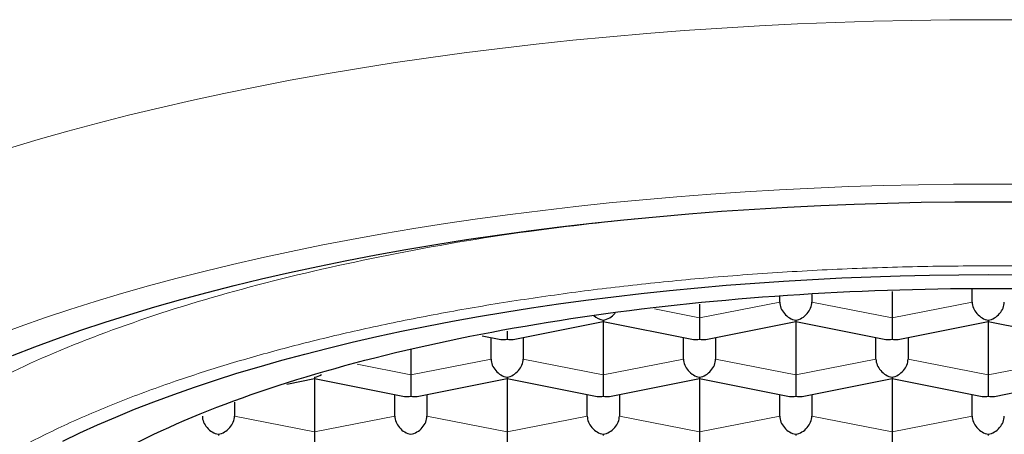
# Model space of a CAD drawing. Header units: millimetres. Extents: x 8 to 706, y 12 to 649.
# Tile 33 of 41: x 325.28 to 332.95, y 590.5 to 593.73. Entities that reach past the tile are written whole.
import ezdxf

# ---------------------------------------------------------------- set-up
doc = ezdxf.new("R2010")
doc.units = ezdxf.units.MM

msp = doc.modelspace()

# ---------------------------------------------------------------- linework, layer by layer
at = {"color": 7, "linetype": 'Continuous', "lineweight": 30}
for p, q in [((332.7041, 591.5273), (332.7041, 591.6294)), ((331.2041, 591.5273), (331.2041, 591.5748)), ((331.4541, 591.5873), (331.4541, 591.5273)), ((332.0791, 591.6084), (332.0791, 591.4039)), ((330.5791, 591.5099), (330.5791, 591.4039)), ((330.5791, 591.4039), (330.5791, 591.2371)), ((332.0791, 591.4039), (332.0791, 591.2371)), ((329.1275, 591.2367), (329.8291, 591.3752)), ((329.8291, 591.3852), (329.8291, 591.3752)), ((329.8291, 591.3752), (330.5307, 591.2367)), ((329.8291, 591.3752), (329.8291, 590.9596)), ((330.6275, 591.2367), (331.3291, 591.3752)), ((331.3291, 591.3852), (331.3291, 591.3752)), ((331.3291, 591.3752), (332.0307, 591.2367)), ((331.3291, 591.3752), (331.3291, 590.9596)), ((332.1275, 591.2367), (332.8291, 591.3752)), ((332.8291, 591.3852), (332.8291, 591.3752)), ((332.8291, 591.3752), (333.5307, 591.2367)), ((332.8291, 591.3752), (332.8291, 590.9596)), ((328.8859, 591.2653), (329.0307, 591.2367)), ((328.9541, 591.083), (328.9541, 591.2518)), ((329.0791, 591.3003), (329.0791, 591.2371)), ((329.2041, 591.2518), (329.2041, 591.083)), ((330.4541, 591.083), (330.4541, 591.2518)), ((330.7041, 591.2518), (330.7041, 591.083)), ((331.9541, 591.083), (331.9541, 591.2518)), ((332.2041, 591.2518), (332.2041, 591.083)), ((328.3291, 591.1594), (328.3291, 590.9596)), ((327.3632, 590.8883), (327.5791, 590.9309)), ((327.5791, 590.9409), (327.5791, 590.9309)), ((327.5791, 590.9309), (328.2807, 590.7924)), ((327.5791, 590.9309), (327.5791, 590.5153)), ((328.3291, 590.9596), (328.3291, 590.7928)), ((328.3775, 590.7924), (329.0791, 590.9309)), ((329.0791, 590.9409), (329.0791, 590.9309)), ((329.0791, 590.9309), (329.7807, 590.7924)), ((329.0791, 590.9309), (329.0791, 590.5153)), ((329.8291, 590.9596), (329.8291, 590.7928)), ((329.8775, 590.7924), (330.5791, 590.9309)), ((330.5791, 590.9409), (330.5791, 590.9309)), ((330.5791, 590.9309), (331.2807, 590.7924)), ((330.5791, 590.9309), (330.5791, 590.5153)), ((331.3291, 590.9596), (331.3291, 590.7928)), ((331.3775, 590.7924), (332.0791, 590.9309)), ((332.0791, 590.9409), (332.0791, 590.9309)), ((332.0791, 590.9309), (332.7807, 590.7924)), ((332.0791, 590.9309), (332.0791, 590.5153)), ((332.8291, 590.9596), (332.8291, 590.7928)), ((332.8775, 590.7924), (333.5791, 590.9309)), ((328.2041, 590.6387), (328.2041, 590.8075)), ((328.4541, 590.8075), (328.4541, 590.6387)), ((329.7041, 590.6387), (329.7041, 590.8075)), ((329.9541, 590.8075), (329.9541, 590.6387)), ((331.2041, 590.6387), (331.2041, 590.8075)), ((331.4541, 590.8075), (331.4541, 590.6387)), ((332.7041, 590.6387), (332.7041, 590.8075)), ((326.9541, 590.7462), (326.9541, 590.6387)), ((326.8291, 590.4966), (326.8291, 590.4867)), ((327.5791, 590.5153), (327.5791, 590.3485)), ((329.0791, 590.5153), (329.0791, 590.3485)), ((329.8291, 590.4966), (329.8291, 590.4867)), ((330.5791, 590.5153), (330.5791, 590.3485)), ((331.3291, 590.4966), (331.3291, 590.4867)), ((332.0791, 590.5153), (332.0791, 590.3485)), ((332.8291, 590.4966), (332.8291, 590.4867))]:
    msp.add_line(p, q, dxfattribs=at)
at = {"color": 8, "linetype": 'Continuous', "lineweight": 0}
for p, q in [((330.2272, 591.4734), (330.5791, 591.4039)), ((330.5791, 591.4039), (331.2041, 591.5273)), ((331.4541, 591.5273), (332.0791, 591.4039)), ((332.0791, 591.4039), (332.7041, 591.5273)), ((327.9112, 591.0421), (328.3291, 590.9596)), ((328.3291, 590.9596), (328.9541, 591.083)), ((329.2041, 591.083), (329.8291, 590.9596)), ((329.8291, 590.9596), (330.4541, 591.083)), ((330.7041, 591.083), (331.3291, 590.9596)), ((331.3291, 590.9596), (331.9541, 591.083)), ((332.2041, 591.083), (332.8291, 590.9596)), ((332.8291, 590.9596), (333.4541, 591.083)), ((326.9541, 590.6387), (327.5791, 590.5153)), ((327.5791, 590.5153), (328.2041, 590.6387)), ((328.4541, 590.6387), (329.0791, 590.5153)), ((329.0791, 590.5153), (329.7041, 590.6387)), ((329.9541, 590.6387), (330.5791, 590.5153)), ((330.5791, 590.5153), (331.2041, 590.6387)), ((331.4541, 590.6387), (332.0791, 590.5153)), ((332.0791, 590.5153), (332.7041, 590.6387))]:
    msp.add_line(p, q, dxfattribs=at)
at = {"color": 8, "linetype": 'Continuous', "lineweight": 0, "flags": 128}
for points in [[(325.201, 592.7262), (325.4254, 592.7935), (325.6549, 592.8588), (325.8892, 592.9219), (326.1284, 592.983), (326.3721, 593.0419), (326.6202, 593.0986), (326.8726, 593.1531), (327.1291, 593.2053), (327.3895, 593.2552), (327.6536, 593.3027), (327.9213, 593.3478), (328.1923, 593.3906), (328.4665, 593.4309), (328.7437, 593.4687), (329.0237, 593.504), (329.3063, 593.5368), (329.5913, 593.5671), (329.8786, 593.5948), (330.1678, 593.6199), (330.4589, 593.6425), (330.7516, 593.6624), (331.0458, 593.6797), (331.3411, 593.6943), (331.6375, 593.7063), (331.9347, 593.7157), (332.2325, 593.7223), (332.5307, 593.7263), (332.8291, 593.7277), (333.1275, 593.7263)], [(333.1013, 592.4447), (332.8291, 592.446), (332.5569, 592.4447), (332.2848, 592.4411), (332.0131, 592.435), (331.742, 592.4265), (331.4716, 592.4155), (331.2022, 592.4022), (330.9339, 592.3864), (330.6668, 592.3682), (330.4013, 592.3477), (330.1374, 592.3248), (329.8753, 592.2995), (329.6153, 592.2719), (329.3575, 592.2419), (329.1021, 592.2097), (328.8492, 592.1752), (328.599, 592.1384), (328.3518, 592.0995), (328.1076, 592.0583), (327.8667, 592.0149), (327.6291, 591.9694), (327.3951, 591.9218), (327.1649, 591.8721), (326.9385, 591.8204), (326.7161, 591.7666), (326.498, 591.7109), (326.2842, 591.6533), (326.0748, 591.5937), (325.8701, 591.5323), (325.6702, 591.4691), (325.4752, 591.4041), (325.2852, 591.3374), (325.1004, 591.2691)]]:
    msp.add_lwpolyline(points, dxfattribs=at)
at = {"color": 7, "linetype": 'Continuous', "lineweight": 30, "flags": 128}
for points in [[(325.225, 591.1102), (325.3977, 591.1775), (325.5754, 591.2433), (325.758, 591.3074), (325.9456, 591.3699), (326.1378, 591.4307), (326.3346, 591.4897), (326.5359, 591.5469), (326.7415, 591.6024), (326.9513, 591.6559), (327.165, 591.7076), (327.3827, 591.7574), (327.6041, 591.8052), (327.8291, 591.8509), (328.0575, 591.8947), (328.2892, 591.9364), (328.524, 591.976), (328.7617, 592.0135), (329.0023, 592.0488), (329.2454, 592.082), (329.491, 592.113), (329.7389, 592.1418), (329.989, 592.1683), (330.2409, 592.1926), (330.4947, 592.2146), (330.75, 592.2344), (331.0067, 592.2519), (331.2648, 592.267), (331.5238, 592.2799), (331.7838, 592.2904), (332.0445, 592.2986), (332.3057, 592.3045), (332.5673, 592.308), (332.8291, 592.3092), (333.0909, 592.308)], [(325.618, 590.4431), (325.7502, 590.507), (325.8873, 590.5698), (326.0291, 590.6313), (326.1756, 590.6916), (326.3266, 590.7505), (326.4821, 590.808), (326.6419, 590.8641), (326.806, 590.9188), (326.9742, 590.972), (327.1464, 591.0236), (327.3226, 591.0737), (327.5024, 591.1222), (327.686, 591.1691), (327.873, 591.2143), (328.0635, 591.2579), (328.2572, 591.2997), (328.4541, 591.3397), (328.654, 591.378), (328.8567, 591.4145), (329.0621, 591.4491), (329.2702, 591.4819), (329.4806, 591.5129), (329.6934, 591.5419), (329.9083, 591.569), (330.1252, 591.5942), (330.344, 591.6174), (330.5644, 591.6387), (330.7865, 591.658), (331.0099, 591.6753), (331.2345, 591.6906), (331.4603, 591.7038), (331.687, 591.7151), (331.9145, 591.7243), (332.1426, 591.7314), (332.3712, 591.7366), (332.6001, 591.7396), (332.8291, 591.7407), (333.0582, 591.7396)]]:
    msp.add_lwpolyline(points, dxfattribs=at)
at = {"color": 7, "linetype": 'Continuous', "lineweight": 30}
for centre, major_axis, start_param, end_param in [((331.3291, 591.5027), (0.1041, -0.0856), 3.728059, 5.298856), ((331.3291, 591.5027), (0.1041, 0.0856), 4.125922, 5.696719), ((332.8291, 591.5027), (0.1041, -0.0856), 3.728059, 5.298856), ((332.8291, 591.5027), (0.1041, 0.0856), 4.125922, 5.696719), ((329.8291, 591.5027), (0.1041, -0.0856), 4.653958, 5.298856), ((329.8291, 591.5027), (0.1041, 0.0856), 4.125922, 4.948341), ((329.0791, 591.3546), (0.1041, 0.0856), 3.728059, 4.125922), ((329.0791, 591.3546), (0.1041, -0.0856), 5.298856, 5.696719), ((330.5791, 591.3546), (0.1041, 0.0856), 3.728059, 4.125922), ((330.5791, 591.3546), (0.1041, -0.0856), 5.298856, 5.696719), ((332.0791, 591.3546), (0.1041, 0.0856), 3.728059, 4.125922), ((332.0791, 591.3546), (0.1041, -0.0856), 5.298856, 5.696719), ((329.0791, 591.0584), (0.1041, -0.0856), 3.728059, 5.298856), ((329.0791, 591.0584), (0.1041, 0.0856), 4.125922, 5.696719), ((330.5791, 591.0584), (0.1041, -0.0856), 3.728059, 5.298856), ((330.5791, 591.0584), (0.1041, 0.0856), 4.125922, 5.696719), ((332.0791, 591.0584), (0.1041, -0.0856), 3.728059, 5.298856), ((332.0791, 591.0584), (0.1041, 0.0856), 4.125922, 5.696719), ((327.5791, 591.0584), (0.1041, 0.0856), 4.125922, 4.575672), ((328.3291, 590.9103), (0.1041, 0.0856), 3.728059, 4.125922), ((328.3291, 590.9103), (0.1041, -0.0856), 5.298856, 5.696719), ((329.8291, 590.9103), (0.1041, 0.0856), 3.728059, 4.125922), ((329.8291, 590.9103), (0.1041, -0.0856), 5.298856, 5.696719), ((331.3291, 590.9103), (0.1041, 0.0856), 3.728059, 4.125922), ((331.3291, 590.9103), (0.1041, -0.0856), 5.298856, 5.696719), ((332.8291, 590.9103), (0.1041, 0.0856), 3.728059, 4.125922), ((332.8291, 590.9103), (0.1041, -0.0856), 5.298856, 5.696719), ((326.8291, 590.6141), (0.1041, -0.0856), 3.728057, 5.298856), ((326.8291, 590.6141), (0.1041, 0.0856), 4.125922, 5.696719), ((328.3291, 590.6141), (0.1041, -0.0856), 3.728059, 5.298856), ((328.3291, 590.6141), (0.1041, 0.0856), 4.125922, 5.696719), ((329.8291, 590.6141), (0.1041, -0.0856), 3.728059, 5.298856), ((329.8291, 590.6141), (0.1041, 0.0856), 4.125922, 5.696719), ((331.3291, 590.6141), (0.1041, -0.0856), 3.728059, 5.298856), ((331.3291, 590.6141), (0.1041, 0.0856), 4.125922, 5.696719), ((332.8291, 590.6141), (0.1041, -0.0856), 3.728059, 5.298856), ((332.8291, 590.6141), (0.1041, 0.0856), 4.125922, 5.696719)]:
    msp.add_ellipse(centre, major_axis=major_axis, ratio=0.808487, start_param=start_param, end_param=end_param, dxfattribs=at)
at = {"color": 8, "linetype": 'Continuous', "lineweight": 0}
for points, knots in [([(323.4791, 589.1239), (323.4945, 589.2634), (323.5254, 589.5425), (323.7738, 589.9539), (324.1656, 590.3512), (324.7088, 590.7274), (325.39, 591.0762), (326.1988, 591.3915), (327.1207, 591.6684), (328.1416, 591.9003), (329.1681, 592.0783), (329.8734, 592.1536), (330.189, 592.1872)], [0, 0, 0, 0, 0.101938, 0.203876, 0.305813, 0.407751, 0.509689, 0.611627, 0.713565, 0.815502, 0.91744, 1, 1, 1, 1]), ([(341.7791, 588.748), (341.778, 588.7839), (341.7757, 588.8556), (341.7583, 588.9632), (341.7308, 589.0705), (341.6921, 589.1774), (341.6426, 589.2838), (341.5821, 589.3895), (341.5128, 589.4916), (341.4357, 589.5899), (341.352, 589.6844), (341.2593, 589.7779), (341.1579, 589.8704), (341.0478, 589.9617), (340.9291, 590.0517), (340.802, 590.1404), (340.6666, 590.2276), (340.523, 590.3133), (340.3714, 590.3973), (340.212, 590.4796), (340.048, 590.5586), (339.8802, 590.6342), (339.7092, 590.7067), (339.5318, 590.7773), (339.3482, 590.846), (339.1487, 590.9163), (338.9323, 590.9877), (338.698, 591.0597), (338.4565, 591.1289), (338.2081, 591.1951), (337.953, 591.2583), (337.6916, 591.3184), (337.4316, 591.3737), (337.1739, 591.4245), (336.9192, 591.471), (336.6604, 591.5148), (336.3975, 591.5556), (336.131, 591.5935), (335.861, 591.6285), (335.5879, 591.6605), (335.3119, 591.6894), (335.0333, 591.7153), (334.7524, 591.7381), (334.4696, 591.7578), (334.1904, 591.774), (333.9154, 591.787), (333.6448, 591.7969), (333.3734, 591.804), (333.1016, 591.8083), (332.8152, 591.8098), (332.5146, 591.808), (332.2001, 591.8023), (331.8863, 591.7928), (331.5738, 591.7796), (331.2627, 591.7626), (330.9536, 591.7418), (330.6554, 591.7181), (330.3681, 591.6917), (330.0917, 591.663), (329.8183, 591.6312), (329.5479, 591.5965), (329.281, 591.5588), (329.0178, 591.5182), (328.7585, 591.4747), (328.5035, 591.4284), (328.2529, 591.3793), (328.0071, 591.3274), (327.7664, 591.2729), (327.5354, 591.2168), (327.3141, 591.1595), (327.1022, 591.101), (326.8957, 591.0404), (326.6946, 590.9776), (326.489, 590.9094), (326.2802, 590.8354), (326.0696, 590.7553), (325.8673, 590.6728), (325.6737, 590.5878), (325.489, 590.5006), (325.3133, 590.4112), (325.1515, 590.3223), (325.003, 590.2342), (324.867, 590.1471), (324.7393, 590.0586), (324.6199, 589.9686), (324.5091, 589.8775), (324.4069, 589.7851), (324.3135, 589.6917), (324.2289, 589.5973), (324.1533, 589.5019), (324.0867, 589.4059), (324.0292, 589.3091), (323.9817, 589.2136), (323.9438, 589.1195), (323.9148, 589.0269), (323.8943, 588.9341), (323.8814, 588.8411), (323.8799, 588.779), (323.8791, 588.748)], [0, 0, 0, 0, 0.011192, 0.022388, 0.033588, 0.044789, 0.055991, 0.067194, 0.078398, 0.088667, 0.098937, 0.109205, 0.119474, 0.129742, 0.140009, 0.150276, 0.160543, 0.170809, 0.181076, 0.191342, 0.201607, 0.211287, 0.220966, 0.230645, 0.240325, 0.250005, 0.261204, 0.272404, 0.283604, 0.294804, 0.306004, 0.317204, 0.328404, 0.338671, 0.348938, 0.359205, 0.369471, 0.379737, 0.390003, 0.400269, 0.410535, 0.4208, 0.431065, 0.44133, 0.451594, 0.461272, 0.470951, 0.480629, 0.490307, 0.499986, 0.511184, 0.522383, 0.533582, 0.544782, 0.555982, 0.567183, 0.578385, 0.588653, 0.598922, 0.609191, 0.619461, 0.62973, 0.64, 0.650269, 0.660538, 0.670807, 0.681076, 0.691344, 0.701612, 0.711293, 0.720973, 0.730653, 0.740333, 0.750012, 0.76121, 0.772408, 0.783606, 0.794804, 0.806002, 0.8172, 0.828398, 0.838663, 0.848929, 0.859195, 0.869461, 0.879727, 0.889994, 0.900262, 0.910529, 0.920797, 0.931065, 0.941332, 0.9516, 0.961281, 0.970962, 0.980642, 0.990321, 1, 1, 1, 1])]:
    msp.add_open_spline(points, degree=3, knots=knots, dxfattribs=at)
at = {"color": 7, "linetype": 'Continuous', "lineweight": 30}
msp.add_open_spline([(324.8041, 588.8889), (324.834, 589.0686), (324.8937, 589.4279), (325.3709, 589.9461), (326.1126, 590.4237), (327.1183, 590.8423), (328.3418, 591.1858), (329.7383, 591.4411), (331.2534, 591.5983), (332.8291, 591.6514), (334.4048, 591.5983), (335.9199, 591.4411), (337.3164, 591.1858), (338.5399, 590.8423), (339.5457, 590.4237), (340.2873, 589.9461), (340.7645, 589.4279), (340.8242, 589.0686), (340.8541, 588.8889)], degree=3, dxfattribs=at)

doc.saveas('drawing.dxf')
